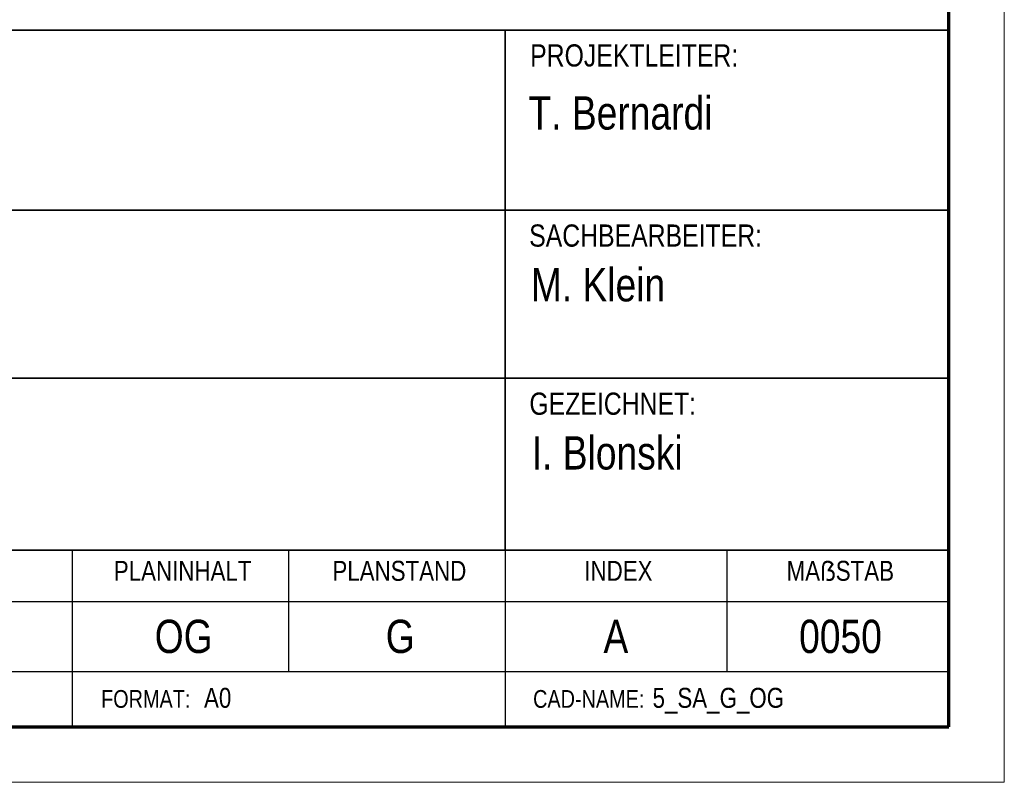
# Model space of a CAD drawing. Extents: x 229 to 926, y 37 to 878.
# Tile 29 of 163: x 837 to 926, y 37 to 105. Entities that reach past the tile are written whole.
import ezdxf
from ezdxf.lldxf.tags import DXFTag

# ---------------------------------------------------------------- set-up
doc = ezdxf.new("R2010")
doc.units = 0
doc.layers.get('0').update_dxf_attribs({"linetype": 'fein_strichliert', "lineweight": 13})
doc.layers.add('X_BI_Geometrie', color=7, linetype='Continuous', lineweight=13)
doc.layers.add('X_BI_Text', color=7, linetype='Continuous', lineweight=25)
doc.styles.get("Standard").update_dxf_attribs({"font": 'arial.ttf'})
tags = doc.linetypes.add('fein_strichliert', pattern=[4, 1, -2, 1]).pattern_tags.tags
tags[8:9] = [DXFTag(74, 4), DXFTag(75, 0), DXFTag(340, '0'), DXFTag(46, 0.0), DXFTag(50, 0.0), DXFTag(44, 0.0), DXFTag(45, 0.0)]
tags[6:7] = [DXFTag(74, 4), DXFTag(75, 0), DXFTag(340, '0'), DXFTag(46, 0.0), DXFTag(50, 0.0), DXFTag(44, 0.0), DXFTag(45, 0.0)]
tags[4:5] = [DXFTag(74, 4), DXFTag(75, 0), DXFTag(340, '0'), DXFTag(46, 0.0), DXFTag(50, 0.0), DXFTag(44, 0.0), DXFTag(45, 0.0)]

# ---------------------------------------------------------------- blocks, each defined once
blk = doc.blocks.new('Blockreferenz-A03CPAFLA9', base_point=(228.976, 36.581))
at = {"color": 0, "linetype": 'ByBlock', "lineweight": -2, "ltscale": 0.13}
for p, q in [((925.976, 877.581), (925.976, 36.581)), ((925.976, 36.581), (228.976, 36.581))]:
    blk.add_line(p, q, dxfattribs=at)
at = {"color": 0, "linetype": 'ByBlock', "lineweight": 70, "ltscale": 0.7}
for p, q in [((920.976, 41.581), (920.976, 872.581)), ((248.976, 41.581), (920.976, 41.581))]:
    blk.add_line(p, q, dxfattribs=at)
blk = doc.blocks.new('Blockreferenz-A03CPAFNA9', base_point=(739.746, 41.581))
at = {"color": 0, "linetype": 'ByBlock', "lineweight": 35, "ltscale": 0.35}
for p, q in [((920.976, 41.581), (920.976, 140.336)), ((741.976, 104.408), (920.976, 104.408)), ((880.976, 104.408), (880.976, 57.509)), ((741.976, 88.167), (920.976, 88.167)), ((741.976, 73.009), (880.976, 73.009)), ((880.976, 73.009), (920.976, 73.009)), ((741.976, 57.509), (920.976, 57.509)), ((920.976, 41.581), (741.976, 41.581))]:
    blk.add_line(p, q, dxfattribs=at)
at = {"color": 0, "linetype": 'ByBlock', "lineweight": 25, "ltscale": 0.25}
for p, q in [((841.976, 57.509), (841.976, 46.581)), ((861.476, 57.509), (861.476, 46.581)), ((880.976, 57.509), (880.976, 46.581)), ((900.976, 57.509), (900.976, 46.581)), ((741.976, 52.874), (920.976, 52.874)), ((741.976, 46.581), (920.976, 46.581)), ((841.976, 46.581), (841.976, 41.581)), ((880.976, 46.581), (880.976, 41.581))]:
    blk.add_line(p, q, dxfattribs=at)
at = {"layer": 'X_BI_Text', "color": 0, "attachment_point": 1}
for s, insert, char_height in [('{\\W0.8;\\fArial;PROJEKTLEITER:}', (883.242, 103.121), 2), ('{\\W0.8;\\fArial;T. Bernardi}', (883.092, 98.435), 3), ('{\\W0.8;\\fArial;SACHBEARBEITER:}', (883.154, 86.88), 2), ('{\\W0.8;\\fArial;M. Klein}', (883.302, 82.943), 3), ('{\\W0.8;\\fArial;GEZEICHNET:}', (883.174, 71.721), 2), ('{\\W0.8;\\fArial;I. Blonski}', (883.386, 67.785), 3), ('{\\W0.8;\\fArial;MAẞSTAB}', (906.355, 56.55), 1.8), ('{\\W0.8;\\fArial;PLANINHALT}', (845.721, 56.55), 1.8), ('{\\W0.8;\\fArial;PLANSTAND}', (865.42, 56.55), 1.8), ('{\\W0.8;\\fArial;INDEX}', (888.123, 56.55), 1.8), ('{\\W0.8;\\fArial;OG}', (849.408, 51.24), 3), ('{\\W0.8;\\fArial;G}', (870.228, 51.24), 3), ('{\\W0.8;\\fArial;A}', (889.85, 51.24), 3), ('{\\W0.8;\\fArial;0050}', (907.484, 51.24), 3), ('{\\W0.8;\\fArial;FORMAT:}', (844.574, 44.899), 1.6), ('{\\W0.8;\\fArial;A0}', (853.85, 45.099), 1.8), ('{\\W0.8;\\fArial;CAD-NAME:}', (883.507, 44.899), 1.6)]:
    blk.add_mtext(s, dxfattribs=dict(at, insert=insert, char_height=char_height))
at = {"layer": 'X_BI_Text', "color": 0, "linetype": 'ByBlock', "ltscale": 0.25, "insert": (894.275, 45.099), "char_height": 1.8, "attachment_point": 1}
blk.add_mtext('{\\W0.8;\\fArial;5_SA_G_OG}', dxfattribs=at)

msp = doc.modelspace()

# ---------------------------------------------------------------- block references
at = {"layer": 'X_BI_Geometrie', "ltscale": 0.13}
for name, p in [('Blockreferenz-A03CPAFLA9', (228.976, 36.581)), ('Blockreferenz-A03CPAFNA9', (739.746, 41.581))]:
    msp.add_blockref(name, p, dxfattribs=at)

doc.saveas('drawing.dxf')
